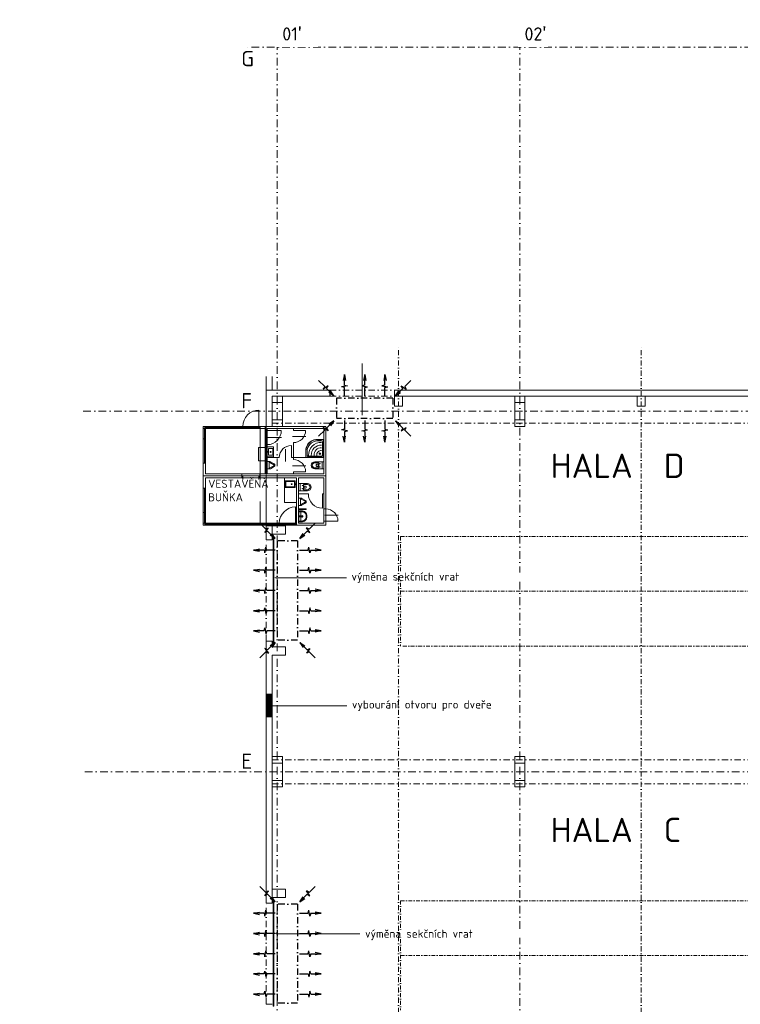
# Model space of a CAD drawing. Header units: millimetres. Extents: x -725694 to 4766210, y -2984614 to 2187451.
# Tile 119 of 256: x 293259 to 328900, y 51885 to 100555. Entities that reach past the tile are written whole.
import ezdxf
from ezdxf import colors
from ezdxf.entities.mleader import LeaderData, LeaderLine
from ezdxf.math import Vec2, Vec3

# ---------------------------------------------------------------- set-up
doc = ezdxf.new("R2010")
doc.units = ezdxf.units.MM
for name, pattern in [('CENTERX2', [101.6, 63.5, -12.7, 12.7, -12.7]), ('DASHDOT', [25.4, 12.7, -6.35, 0, -6.35]), ('ČERCHOVANÁ', [25.4, 12.7, -6.35, 0, -6.35])]:
    doc.linetypes.add(name, pattern=pattern)
for name, color, linetype, lineweight in [('___vedl obj', 7, 'Continuous', 30), ('A99_N_kce-nad-vid', 7, 'DASHDOT', 5), ('A99_N_osy', 7, 'CENTERX2', 9), ('A99_N_sraf @ 200', 7, 'Continuous', 0), ('A99_N_txt-popis-200', 7, 'Continuous', 5), ('A99_N_txt-popis-50 @ 200', 7, 'Continuous', 9), ('A99_N_vypln-dve', 7, 'Continuous', 5), ('A99_S_kce-demolice', 7, 'Continuous', 20), ('A99_S_kce-nad-vid', 7, 'DASHDOT', 5), ('A99_S_kce-rez-sil', 7, 'Continuous', 15), ('A99_S_kce-rez-ten', 7, 'Continuous', 9), ('A99_S_osy', 7, 'CENTERX2', 5), ('A99_S_otvory', 7, 'Continuous', 5), ('A99_S_sloupy', 7, 'Continuous', 5)]:
    doc.layers.add(name, color=color, linetype=linetype, lineweight=lineweight)
doc.layers.add('___vzt clony', color=7, linetype='Continuous')
doc.styles.add('A99_popis', font='isocpeur.ttf')
doc.styles.add('ad_popis 100', font='isocpeur.ttf', dxfattribs={"height": 200})

# ---------------------------------------------------------------- blocks, each defined once
blk = doc.blocks.new('A$C2B9F600D')
at = {"layer": '___vedl obj', "lineweight": 9}
for p, q in [((4967, 6127), (4967, 7027)), ((4117, 6227), (2217, 6227)), ((2217, 6227), (4117, 6227)), ((2217, 6227), (2217, 4407)), ((4117, 6177), (2267, 6177)), ((2267, 4407), (2267, 6127)), ((2317, 6127), (4117, 6127)), ((2317, 6127), (2317, 4407)), ((3896, 6227), (4796, 6227)), ((3896, 6177), (4796, 6177)), ((3896, 6127), (4796, 6127)), ((5017, 6227), (4117, 6227)), ((5017, 6127), (4117, 6127)), ((4167, 6127), (4167, 6227)), ((4796, 6227), (5017, 6227)), ((4796, 6177), (5017, 6177)), ((4796, 6127), (5017, 6127)), ((5275, 6077), (5275, 6027)), ((5375, 6027), (5275, 6027)), ((5275, 6027), (5275, 5327)), ((5375, 6077), (5375, 6027)), ((5375, 6027), (6075, 6027)), ((5375, 6027), (5375, 5327)), ((6675, 6077), (6675, 6027)), ((6675, 6027), (7275, 6027)), ((6088, 5677), (5325, 5677)), ((7285, 5727), (6625, 5727)), ((6675, 5427), (6675, 5377)), ((4939, 4533), (4939, 5189)), ((4939, 5189), (5275, 5189)), ((5375, 5327), (5275, 5327)), ((5275, 5327), (5275, 5277)), ((5275, 5189), (5275, 4533)), ((5375, 5327), (5375, 5277)), ((6284, 5108), (6284, 4501)), ((6575, 4687), (6575, 5287)), ((5275, 4533), (4939, 4533)), ((5375, 4486), (5499, 4486)), ((5375, 4130), (5375, 4486)), ((5475, 4308), (5475, 4418)), ((5499, 4440), (5478, 4440)), ((5699, 4331), (5506, 4438)), ((5532, 4477), (5725, 4371)), ((7733, 4481), (8175, 4481)), ((7733, 4431), (7905, 4431)), ((7935, 4401), (7935, 4206)), ((8000, 4381), (7970, 4381)), ((7985, 4396), (7985, 4366)), ((8100, 4481), (8100, 4126)), ((8175, 4481), (8175, 4126)), ((5499, 4130), (5375, 4130)), ((5475, 4308), (5475, 4197)), ((5499, 4176), (5478, 4176)), ((5699, 4284), (5506, 4178)), ((5725, 4245), (5532, 4138)), ((5705, 4308), (5705, 4322)), ((5705, 4308), (5705, 4294)), ((5756, 4322), (5756, 4308)), ((5756, 4308), (5756, 4294)), ((7285, 4277), (6625, 4277)), ((6675, 3987), (7275, 3987)), ((7905, 4176), (7733, 4176)), ((8175, 4126), (7733, 4126)), ((7875, 4354), (7823, 4354)), ((7875, 4254), (7823, 4254)), ((7895, 4334), (7895, 4274)), ((8000, 4226), (7970, 4226)), ((7985, 4241), (7985, 4211)), ((5017, 3887), (4117, 3887)), ((4117, 3787), (5017, 3787)), ((5017, 3687), (4117, 3687)), ((4117, 3687), (5017, 3687)), ((4167, 3787), (4167, 2887)), ((4967, 3787), (4967, 3687)), ((6225, 3687), (6225, 2464)), ((6753, 3539), (6261, 3539)), ((6261, 3539), (6261, 3212)), ((6723, 3509), (6291, 3509)), ((6291, 3509), (6291, 3242)), ((6723, 3242), (6723, 3509)), ((6753, 3212), (6753, 3539)), ((2217, 1347), (2217, 3167)), ((2267, 3167), (2267, 1447)), ((2317, 1447), (2317, 3167)), ((6261, 3212), (6753, 3212)), ((6291, 3242), (6723, 3242)), ((6925, 3404), (7368, 3404)), ((6925, 3049), (6925, 3404)), ((7368, 3049), (6925, 3049)), ((7000, 3049), (7000, 3404)), ((7100, 3304), (7130, 3304)), ((7100, 3149), (7130, 3149)), ((7115, 3289), (7115, 3319)), ((7115, 3134), (7115, 3164)), ((7165, 3129), (7165, 3324)), ((7195, 3354), (7368, 3354)), ((7368, 3099), (7195, 3099)), ((7205, 3196), (7205, 3256)), ((7225, 3276), (7277, 3276)), ((7225, 3176), (7277, 3176)), ((6225, 2464), (6825, 2464)), ((6925, 2681), (7049, 2681)), ((6925, 2325), (6925, 2681)), ((7025, 2503), (7025, 2613)), ((7025, 2503), (7025, 2392)), ((7049, 2635), (7028, 2635)), ((7249, 2526), (7056, 2633)), ((7249, 2479), (7056, 2373)), ((7082, 2672), (7275, 2566)), ((7275, 2440), (7082, 2333)), ((7255, 2503), (7255, 2517)), ((7255, 2503), (7255, 2489)), ((7306, 2517), (7306, 2503)), ((7306, 2503), (7306, 2489)), ((8111, 2187), (8111, 2887)), ((6775, 1347), (6775, 2247)), ((7049, 2325), (6925, 2325)), ((6925, 2123), (6925, 2149)), ((6925, 2149), (7300, 2149)), ((7300, 2123), (6925, 2123)), ((6985, 2056), (6925, 2056)), ((6925, 2056), (6925, 1506)), ((6945, 2008), (6949, 2036)), ((6945, 2008), (6945, 1553)), ((6985, 2036), (6949, 2036)), ((7049, 2371), (7028, 2371)), ((7035, 1781), (7035, 1981)), ((7300, 2149), (7300, 2123)), ((8175, 1547), (8175, 2147)), ((8275, 1547), (8275, 2147)), ((6925, 1506), (6985, 1506)), ((6945, 1553), (6949, 1526)), ((6985, 1526), (6949, 1526)), ((7026, 1781), (6954, 1781)), ((6990, 1745), (6990, 1816)), ((7035, 1781), (7035, 1581)), ((7156, 1781), (7056, 1781)), ((7106, 1731), (7106, 1831)), ((8885, 1837), (8225, 1837)), ((8275, 1547), (8875, 1547)), ((4117, 1347), (2217, 1347)), ((2217, 1347), (4117, 1347)), ((4117, 1397), (2267, 1397)), ((2317, 1447), (4117, 1447)), ((3896, 1447), (4796, 1447)), ((3896, 1397), (4796, 1397)), ((3896, 1347), (4796, 1347)), ((4796, 1447), (5925, 1447)), ((4796, 1397), (5925, 1397)), ((4796, 1347), (5925, 1347)), ((6825, 1447), (5925, 1447)), ((6825, 1447), (5925, 1447)), ((5925, 1397), (6825, 1397)), ((6825, 1347), (5925, 1347)), ((6825, 1347), (5925, 1347)), ((5975, 1347), (5975, 1447))]:
    blk.add_line(p, q, dxfattribs=at)
at = {"layer": '___vedl obj', "lineweight": 9, "ltscale": 2}
for p, q in [((2317, 6227), (2217, 6227)), ((2217, 6227), (2217, 6127)), ((2217, 6127), (2317, 6127)), ((2317, 6127), (2317, 6227)), ((3217, 6127), (3217, 6227)), ((4117, 6127), (4117, 6227)), ((8275, 6227), (5017, 6227)), ((8275, 6227), (5017, 6227)), ((5017, 6127), (5017, 6227)), ((5275, 6127), (5017, 6127)), ((5275, 6127), (5275, 6227)), ((5275, 6077), (5275, 6127)), ((5275, 6127), (5275, 6127)), ((5375, 6077), (5275, 6077)), ((8175, 6127), (5375, 6127)), ((5375, 6077), (5375, 6127)), ((6675, 6027), (6675, 6127)), ((8175, 6127), (8175, 3887)), ((8275, 3787), (8275, 6227)), ((2317, 5607), (2217, 5607)), ((6675, 4587), (6675, 5427)), ((5275, 3887), (5275, 5277)), ((5375, 5277), (5275, 5277)), ((5375, 3887), (5375, 5277)), ((2317, 4407), (2217, 4407)), ((2217, 4407), (2217, 3787)), ((2317, 4407), (2317, 3887)), ((5975, 4687), (5375, 4687)), ((6675, 4687), (6575, 4687)), ((6675, 4687), (8175, 4687)), ((6675, 3887), (6675, 3987)), ((4117, 3787), (2217, 3787)), ((2217, 3167), (2217, 3787)), ((2217, 3787), (4117, 3787)), ((2317, 3887), (4117, 3887)), ((4117, 3687), (2317, 3687)), ((2317, 3687), (2317, 3167)), ((4117, 3887), (4117, 3687)), ((5017, 3887), (5275, 3887)), ((5017, 3687), (5017, 3887)), ((5017, 3787), (8275, 3787)), ((8275, 3787), (5017, 3787)), ((6825, 3687), (5017, 3687)), ((5375, 3887), (8175, 3887)), ((6825, 3687), (6825, 3687)), ((6825, 3687), (6825, 1347)), ((8175, 3687), (6925, 3687)), ((6925, 1447), (6925, 3687)), ((8175, 2147), (8175, 3687)), ((8275, 2147), (8275, 3787)), ((2317, 3167), (2217, 3167)), ((7411, 2887), (6925, 2887)), ((8111, 2887), (8175, 2887)), ((2317, 1967), (2217, 1967)), ((8275, 2147), (8175, 2147)), ((8275, 1547), (8175, 1547)), ((8175, 1547), (8175, 1447)), ((8275, 1347), (8275, 1547)), ((2217, 1347), (2217, 1447)), ((2217, 1447), (2317, 1447)), ((2317, 1347), (2217, 1347)), ((2317, 1447), (2317, 1347)), ((3217, 1447), (3217, 1347)), ((4117, 1447), (4117, 1347)), ((8275, 1347), (6825, 1347)), ((6825, 1347), (6825, 1347)), ((6925, 1447), (8175, 1447))]:
    blk.add_line(p, q, dxfattribs=at)
at = {"layer": '___vedl obj', "lineweight": 9, "ltscale": 100}
for p, q in [((5025, 1347), (5025, 6227)), ((5325, 1347), (5325, 6227))]:
    blk.add_line(p, q, dxfattribs=at)
at = {"layer": '___vedl obj', "lineweight": 9, "ltscale": 10}
for p, q in [((5375, 5210), (5690, 5210)), ((5375, 4730), (5375, 5210)), ((5445, 5134), (5659, 5134)), ((5445, 4806), (5445, 5134)), ((5659, 5134), (5659, 4806)), ((5690, 4730), (5690, 5210)), ((5375, 4730), (5690, 4730)), ((5445, 4806), (5659, 4806))]:
    blk.add_line(p, q, dxfattribs=at)
at = {"layer": '___vedl obj', "lineweight": 9}
for points in [[(8175, 4687), (7302, 4687, -0.40794), (7279, 4709), (7279, 5017, -0.390394), (7784, 5579), (8153, 5583, -0.409143), (8175, 5560)], [(8169, 4709, -0.406743), (8153, 4693), (7302, 4693, -0.406734), (7286, 4709), (7286, 5017, -0.39027), (7784, 5572), (8153, 5576, -0.40753), (8169, 5560)], [(8162, 4709, -0.404377), (8153, 4700), (7302, 4700, -0.404372), (7293, 4709), (7293, 5017, -0.390143), (7784, 5565), (8153, 5569, -0.404372), (8162, 5560)], [(8050, 5516, -0.407116), (8108, 5457), (8108, 4812, -0.41872), (8050, 4754), (7404, 4754, -0.418721), (7346, 4812), (7346, 4976, -0.409609), (7870, 5516)]]:
    blk.add_lwpolyline(points, format="xyb", close=True, dxfattribs=at)
at = {"layer": '___vedl obj', "lineweight": 9, "ltscale": 10}
for centre, radius in [((5410, 4970), 14), ((5543, 4970), 24.5), ((5543, 4970), 14)]:
    blk.add_circle(centre, radius, dxfattribs=at)
at = {"layer": '___vedl obj', "lineweight": 9}
for centre, radius in [((7982, 4880), 41.1), ((7982, 4880), 30.3), ((7985, 4381), 7.5), ((7985, 4226), 7.5), ((6588, 3376), 20.1), ((6783, 3376), 20.1), ((7115, 3304), 7.5), ((7115, 3149), 7.5), ((6990, 1781), 20), ((7106, 1781), 37.5), ((7106, 1781), 25)]:
    blk.add_circle(centre, radius, dxfattribs=at)
for centre, radius, start, end in [((4967, 6227), 800, 90, 180), ((5375, 6027), 700, 270, 0), ((6675, 6027), 600, 270, 0), ((8043, 4819), 620, 87.636, 182.3455), ((6575, 4687), 600, 90, 180), ((8043, 4819), 485, 86.9786, 183.0029), ((8043, 4819), 350, 85.8145, 184.167), ((8043, 4819), 216, 83.1874, 186.7941), ((6675, 3987), 600, 0, 90), ((7733, 4304), 178, 90, 270), ((7733, 4304), 128, 90, 270), ((7905, 4401), 30, 0, 90), ((7857, 4302), 61.7, 123.2659, 178.4872), ((7857, 4305), 61.7, 181.5128, 236.7341), ((7875, 4334), 20, 0, 90), ((7875, 4274), 20, 270, 0), ((7905, 4206), 30, 270, 0), ((4167, 3687), 800, 270, 0), ((7195, 3324), 30, 90, 180), ((7195, 3129), 30, 180, 270), ((7225, 3256), 20, 90, 180), ((7225, 3196), 20, 180, 270), ((7244, 3225), 61.7, 1.5128, 56.7341), ((7244, 3228), 61.7, 303.2659, 358.4872), ((7368, 3226), 178, 270, 90), ((7368, 3226), 128, 270, 90), ((8111, 2887), 700, 180, 270), ((6775, 1447), 800, 90, 180), ((7030, 688), 1323, 88.4771, 93.6753), ((6978, 533), 1523, 84.4928, 89.7382), ((6978, 533), 1503, 84.4821, 89.7365), ((7065, 1981), 30, 90, 180), ((7077, 1814), 197, 77.8887, 93.5287), ((7097, 1791), 216, 53.7612, 84.2094), ((7096, 1797), 234, 42.1732, 83.4704), ((7103, 1819), 230, 36.9872, 84.6397), ((7098, 1795), 213, 12.9464, 53.5152), ((7113, 1813), 210, 8.1842, 42.1053), ((7105, 1819), 229, 5.9722, 37.4241), ((8275, 1547), 600, 0, 90), ((7030, 2871), 1321, 266.3208, 271.5269), ((6978, 3029), 1503, 270.2635, 275.5179), ((6978, 3029), 1523, 270.2618, 275.5072), ((7065, 1581), 30, 180, 270), ((7077, 1748), 197, 266.4713, 282.1113), ((7097, 1770), 216, 275.7906, 306.2388), ((7096, 1765), 234, 276.5296, 317.8268), ((7103, 1742), 230, 275.3603, 323.0128), ((7098, 1766), 213, 306.4848, 347.0536), ((7113, 1749), 210, 317.8947, 351.8158), ((7105, 1743), 229, 322.5759, 354.0278), ((6910, 1781), 401, 351.122, 8.878), ((6925, 1781), 401, 351.122, 8.878), ((6937, 1781), 401, 351.122, 8.878)]:
    blk.add_arc(centre, radius, start, end, dxfattribs=at)
at = {"layer": '___vedl obj', "lineweight": 9, "extrusion": (0, 0, -1)}
for centre, major_axis, start_param, end_param in [((5580, 4418), (105, 0), 3.141593, 3.548633), ((5498, 4450), (-16.4, 0), 0.407041, 2.145974), ((5499, 4428), (-63.8, 0), 1.570796, 2.120971), ((5499, 4428), (12.8, 0), -1.570796, -1.020621), ((5580, 4197), (105, 0), 2.734552, 3.141593), ((5498, 4166), (-16.4, 0), 4.137211, 5.876145), ((5499, 4187), (-12.8, 0), 4.162214, 4.712389), ((5499, 4187), (63.8, 0), 1.020621, 1.570796), ((5692, 4322), (12.8, 0), -1.020621, 0), ((5692, 4294), (-12.8, 0), 3.141593, 4.162214), ((5692, 4322), (63.8, 0), -1.020621, 0), ((5692, 4294), (-63.8, 0), 3.141593, 4.162214), ((7130, 2613), (105, 0), 3.141593, 3.548633), ((7048, 2645), (16.4, 0), 3.548633, 5.287567), ((7049, 2623), (63.8, 0), -1.570796, -1.020621), ((7049, 2623), (-12.8, 0), 1.570796, 2.120971), ((7242, 2517), (12.8, 0), -1.020621, 0), ((7242, 2489), (-12.8, 0), 3.141593, 4.162214), ((7242, 2517), (-63.8, 0), 2.120971, 3.141593), ((7242, 2489), (-63.8, 0), 3.141593, 4.162214), ((7130, 2392), (-105, 0), -0.407041, 0), ((7048, 2361), (-16.4, 0), 4.137211, 5.876145), ((7049, 2382), (12.8, 0), 1.020621, 1.570796), ((7049, 2382), (-63.8, 0), 4.162214, 4.712389)]:
    blk.add_ellipse(centre, major_axis=major_axis, ratio=0.900435, start_param=start_param, end_param=end_param, dxfattribs=at)

msp = doc.modelspace()

# ---------------------------------------------------------------- linework, layer by layer
at = {"layer": '___vzt clony', "ltscale": 0.5}
for p, q in [((309321.7, 83016.8), (309263.2, 82724.3)), ((309321.7, 82496.8), (309321.7, 83016.8)), ((309321.7, 83016.8), (309380.2, 82724.3)), ((310321.7, 83016.8), (310263.2, 82724.3)), ((310321.7, 82496.8), (310321.7, 83016.8)), ((310321.7, 83016.8), (310380.2, 82724.3)), ((311321.7, 83016.8), (311263.2, 82724.3)), ((311321.7, 82496.8), (311321.7, 83016.8)), ((311321.7, 83016.8), (311380.2, 82724.3)), ((309468, 82457.6), (309175.5, 82406)), ((309321.7, 82366.8), (309175.5, 82406)), ((309321.7, 82496.8), (309468, 82457.6)), ((309321.7, 81944.3), (309321.7, 82366.8)), ((310321.7, 82496.8), (310175.5, 82457.6)), ((310175.5, 82457.6), (310468, 82406)), ((310321.7, 82366.8), (310468, 82406)), ((310321.7, 81944.3), (310321.7, 82366.8)), ((311321.7, 82496.8), (311175.5, 82457.6)), ((311175.5, 82457.6), (311468, 82406)), ((311321.7, 82366.8), (311468, 82406)), ((311321.7, 81944.3), (311321.7, 82366.8)), ((309321.7, 80321.8), (309175.5, 80282.6)), ((309321.7, 80744.3), (309321.7, 80321.8)), ((310321.7, 80744.3), (310321.7, 80321.8)), ((310321.7, 80321.8), (310468, 80282.6)), ((311321.7, 80744.3), (311321.7, 80321.8)), ((311321.7, 80321.8), (311468, 80282.6)), ((309468, 80231), (309175.5, 80282.6)), ((309321.7, 79671.8), (309263.2, 79964.3)), ((309321.7, 80191.8), (309468, 80231)), ((309321.7, 80191.8), (309321.7, 79671.8)), ((309321.7, 79671.8), (309380.2, 79964.3)), ((310175.5, 80231), (310468, 80282.6)), ((310321.7, 80191.8), (310175.5, 80231)), ((310321.7, 79671.8), (310263.2, 79964.3)), ((310321.7, 80191.8), (310321.7, 79671.8)), ((310321.7, 79671.8), (310380.2, 79964.3)), ((311175.5, 80231), (311468, 80282.6)), ((311321.7, 80191.8), (311175.5, 80231)), ((311321.7, 79671.8), (311263.2, 79964.3)), ((311321.7, 80191.8), (311321.7, 79671.8)), ((311321.7, 79671.8), (311380.2, 79964.3)), ((305386.7, 74193.7), (305438.3, 74486.2)), ((305477.5, 74340), (305438.3, 74486.2)), ((307522.5, 74340), (307561.7, 74486.2)), ((307613.3, 74193.7), (307561.7, 74486.2)), ((304827.5, 74340), (305120, 74398.5)), ((305347.5, 74340), (304827.5, 74340)), ((304827.5, 74340), (305120, 74281.5)), ((305347.5, 74340), (305386.7, 74193.7)), ((305900, 74340), (305477.5, 74340)), ((307100, 74340), (307522.5, 74340)), ((307652.5, 74340), (307613.3, 74193.7)), ((307652.5, 74340), (308172.5, 74340)), ((308172.5, 74340), (307880, 74398.5)), ((308172.5, 74340), (307880, 74281.5)), ((304827.5, 73340), (305120, 73398.5)), ((305347.5, 73340), (304827.5, 73340)), ((304827.5, 73340), (305120, 73281.5)), ((305347.5, 73340), (305386.7, 73193.7)), ((305386.7, 73193.7), (305438.3, 73486.2)), ((305477.5, 73340), (305438.3, 73486.2)), ((305900, 73340), (305477.5, 73340)), ((307100, 73340), (307522.5, 73340)), ((307522.5, 73340), (307561.7, 73486.2)), ((307613.3, 73193.7), (307561.7, 73486.2)), ((307652.5, 73340), (307613.3, 73193.7)), ((307652.5, 73340), (308172.5, 73340)), ((308172.5, 73340), (307880, 73398.5)), ((308172.5, 73340), (307880, 73281.5)), ((304827.5, 72340), (305120, 72398.5)), ((305347.5, 72340), (304827.5, 72340)), ((304827.5, 72340), (305120, 72281.5)), ((305347.5, 72340), (305386.7, 72193.7)), ((305386.7, 72193.7), (305438.3, 72486.2)), ((305477.5, 72340), (305438.3, 72486.2)), ((305900, 72340), (305477.5, 72340)), ((307100, 72340), (307522.5, 72340)), ((307522.5, 72340), (307561.7, 72486.2)), ((307613.3, 72193.7), (307561.7, 72486.2)), ((307652.5, 72340), (307613.3, 72193.7)), ((307652.5, 72340), (308172.5, 72340)), ((308172.5, 72340), (307880, 72398.5)), ((308172.5, 72340), (307880, 72281.5)), ((304827.5, 71340), (305120, 71398.5)), ((305347.5, 71340), (304827.5, 71340)), ((304827.5, 71340), (305120, 71281.5)), ((305347.5, 71340), (305386.7, 71486.3)), ((305386.7, 71486.3), (305438.3, 71193.8)), ((305477.5, 71340), (305438.3, 71193.8)), ((305900, 71340), (305477.5, 71340)), ((307100, 71340), (307522.5, 71340)), ((307522.5, 71340), (307561.7, 71193.8)), ((307613.3, 71486.3), (307561.7, 71193.8)), ((307652.5, 71340), (307613.3, 71486.3)), ((307652.5, 71340), (308172.5, 71340)), ((308172.5, 71340), (307880, 71398.5)), ((308172.5, 71340), (307880, 71281.5)), ((304827.5, 70340), (305120, 70398.5)), ((305347.5, 70340), (304827.5, 70340)), ((304827.5, 70340), (305120, 70281.5)), ((305347.5, 70340), (305386.7, 70486.3)), ((305386.7, 70486.3), (305438.3, 70193.8)), ((305477.5, 70340), (305438.3, 70193.8)), ((305900, 70340), (305477.5, 70340)), ((307100, 70340), (307522.5, 70340)), ((307522.5, 70340), (307561.7, 70193.8)), ((307613.3, 70486.3), (307561.7, 70193.8)), ((307652.5, 70340), (307613.3, 70486.3)), ((307652.5, 70340), (308172.5, 70340)), ((308172.5, 70340), (307880, 70398.5)), ((308172.5, 70340), (307880, 70281.5)), ((305386.7, 56238.7), (305438.3, 56531.2)), ((305477.5, 56385), (305438.3, 56531.2)), ((307522.5, 56385), (307561.7, 56531.2)), ((307613.3, 56238.7), (307561.7, 56531.2)), ((304827.5, 56385), (305120, 56443.5)), ((305347.5, 56385), (304827.5, 56385)), ((304827.5, 56385), (305120, 56326.5)), ((305347.5, 56385), (305386.7, 56238.7)), ((305900, 56385), (305477.5, 56385)), ((307100, 56385), (307522.5, 56385)), ((307652.5, 56385), (307613.3, 56238.7)), ((307652.5, 56385), (308172.5, 56385)), ((308172.5, 56385), (307880, 56443.5)), ((308172.5, 56385), (307880, 56326.5)), ((305386.7, 55238.7), (305438.3, 55531.2)), ((305477.5, 55385), (305438.3, 55531.2)), ((307522.5, 55385), (307561.7, 55531.2)), ((307613.3, 55238.7), (307561.7, 55531.2)), ((304827.5, 55385), (305120, 55443.5)), ((305347.5, 55385), (304827.5, 55385)), ((304827.5, 55385), (305120, 55326.5)), ((305347.5, 55385), (305386.7, 55238.7)), ((305900, 55385), (305477.5, 55385)), ((307100, 55385), (307522.5, 55385)), ((307652.5, 55385), (307613.3, 55238.7)), ((307652.5, 55385), (308172.5, 55385)), ((308172.5, 55385), (307880, 55443.5)), ((308172.5, 55385), (307880, 55326.5)), ((305386.7, 54238.7), (305438.3, 54531.2)), ((305477.5, 54385), (305438.3, 54531.2)), ((307522.5, 54385), (307561.7, 54531.2)), ((307613.3, 54238.7), (307561.7, 54531.2)), ((304827.5, 54385), (305120, 54443.5)), ((305347.5, 54385), (304827.5, 54385)), ((304827.5, 54385), (305120, 54326.5)), ((305347.5, 54385), (305386.7, 54238.7)), ((305900, 54385), (305477.5, 54385)), ((307100, 54385), (307522.5, 54385)), ((307652.5, 54385), (307613.3, 54238.7)), ((307652.5, 54385), (308172.5, 54385)), ((308172.5, 54385), (307880, 54443.5)), ((308172.5, 54385), (307880, 54326.5)), ((304827.5, 53385), (305120, 53443.5)), ((305347.5, 53385), (304827.5, 53385)), ((304827.5, 53385), (305120, 53326.5)), ((305347.5, 53385), (305386.7, 53531.3)), ((305386.7, 53531.3), (305438.3, 53238.8)), ((305477.5, 53385), (305438.3, 53238.8)), ((305900, 53385), (305477.5, 53385)), ((307100, 53385), (307522.5, 53385)), ((307522.5, 53385), (307561.7, 53238.8)), ((307613.3, 53531.3), (307561.7, 53238.8)), ((307652.5, 53385), (307613.3, 53531.3)), ((307652.5, 53385), (308172.5, 53385)), ((308172.5, 53385), (307880, 53443.5)), ((308172.5, 53385), (307880, 53326.5)), ((304827.5, 52385), (305120, 52443.5)), ((305347.5, 52385), (304827.5, 52385)), ((304827.5, 52385), (305120, 52326.5)), ((305347.5, 52385), (305386.7, 52531.3)), ((305386.7, 52531.3), (305438.3, 52238.8)), ((305477.5, 52385), (305438.3, 52238.8)), ((305900, 52385), (305477.5, 52385)), ((307100, 52385), (307522.5, 52385)), ((307522.5, 52385), (307561.7, 52238.8)), ((307613.3, 52531.3), (307561.7, 52238.8)), ((307652.5, 52385), (307613.3, 52531.3)), ((307652.5, 52385), (308172.5, 52385)), ((308172.5, 52385), (307880, 52443.5)), ((308172.5, 52385), (307880, 52326.5))]:
    msp.add_line(p, q, dxfattribs=at)
at = {"layer": '___vzt clony'}
for p, q in [((308044.9, 82714.4), (308343.7, 82415.6)), ((308511.3, 82454.9), (308268, 82284.5)), ((308343.7, 82415.6), (308268, 82284.5)), ((308435.6, 82323.7), (308511.3, 82454.9)), ((308435.6, 82323.7), (308803.3, 81956)), ((312207.8, 82323.7), (311840.1, 81956)), ((312132.1, 82454.9), (312375.4, 82284.5)), ((312207.8, 82323.7), (312132.1, 82454.9)), ((312598.5, 82714.4), (312299.7, 82415.6)), ((312299.7, 82415.6), (312375.4, 82284.5)), ((308803.3, 81956), (308555.1, 82121.5)), ((308803.3, 81956), (308637.8, 82204.2)), ((311840.1, 81956), (312005.6, 82204.2)), ((311840.1, 81956), (312088.3, 82121.5)), ((308511.3, 80233.7), (308268, 80404.1)), ((308343.7, 80272.9), (308268, 80404.1)), ((308435.6, 80364.8), (308803.3, 80732.5)), ((308435.6, 80364.8), (308511.3, 80233.7)), ((308803.3, 80732.5), (308555.1, 80567.1)), ((308803.3, 80732.5), (308637.8, 80484.4)), ((312207.8, 80364.8), (311840.1, 80732.5)), ((311840.1, 80732.5), (312005.6, 80484.4)), ((311840.1, 80732.5), (312088.3, 80567.1)), ((312132.1, 80233.7), (312375.4, 80404.1)), ((312207.8, 80364.8), (312132.1, 80233.7)), ((312299.7, 80272.9), (312375.4, 80404.1)), ((308044.9, 79974.2), (308343.7, 80272.9)), ((312598.5, 79974.2), (312299.7, 80272.9)), ((305129.9, 75666.8), (305428.7, 75368)), ((305389.4, 75200.4), (305559.8, 75443.7)), ((305428.7, 75368), (305559.8, 75443.7)), ((307610.6, 75200.4), (307440.2, 75443.7)), ((307571.3, 75368), (307440.2, 75443.7)), ((307870.1, 75666.8), (307571.3, 75368)), ((305520.6, 75276.1), (305389.4, 75200.4)), ((305520.6, 75276.1), (305888.3, 74908.4)), ((305888.3, 74908.4), (305640.1, 75073.9)), ((305888.3, 74908.4), (305722.8, 75156.6)), ((307479.4, 75276.1), (307111.7, 74908.4)), ((307111.7, 74908.4), (307277.2, 75156.6)), ((307111.7, 74908.4), (307359.9, 75073.9)), ((307479.4, 75276.1), (307610.6, 75200.4)), ((305520.6, 69403.9), (305888.3, 69771.6)), ((305888.3, 69771.6), (305640.1, 69606.1)), ((305888.3, 69771.6), (305722.8, 69523.4)), ((307479.4, 69403.9), (307111.7, 69771.6)), ((307111.7, 69771.6), (307359.9, 69606.1)), ((307111.7, 69771.6), (307277.2, 69523.4)), ((305129.9, 69013.2), (305428.7, 69312)), ((305389.4, 69479.6), (305559.8, 69236.3)), ((305520.6, 69403.9), (305389.4, 69479.6)), ((305428.7, 69312), (305559.8, 69236.3)), ((307610.6, 69479.6), (307440.2, 69236.3)), ((307571.3, 69312), (307440.2, 69236.3)), ((307479.4, 69403.9), (307610.6, 69479.6)), ((307870.1, 69013.2), (307571.3, 69312)), ((305129.9, 57711.8), (305428.7, 57413)), ((305389.4, 57245.4), (305559.8, 57488.7)), ((305428.7, 57413), (305559.8, 57488.7)), ((307610.6, 57245.4), (307440.2, 57488.7)), ((307571.3, 57413), (307440.2, 57488.7)), ((307870.1, 57711.8), (307571.3, 57413)), ((305520.6, 57321.1), (305389.4, 57245.4)), ((305520.6, 57321.1), (305888.3, 56953.4)), ((305888.3, 56953.4), (305640.1, 57118.9)), ((305888.3, 56953.4), (305722.8, 57201.6)), ((307479.4, 57321.1), (307111.7, 56953.4)), ((307111.7, 56953.4), (307277.2, 57201.6)), ((307111.7, 56953.4), (307359.9, 57118.9)), ((307479.4, 57321.1), (307610.6, 57245.4))]:
    msp.add_line(p, q, dxfattribs=at)
at = {"layer": '___vzt clony', "linetype": 'ByBlock', "ltscale": 2}
msp.add_line((308600, 82150), (308600, 81950), dxfattribs=at)
at = {"layer": '___vzt clony', "linetype": 'ČERCHOVANÁ', "ltscale": 25}
for p, q in [((311721.7, 81844.3), (308921.7, 81844.3)), ((308921.7, 81844.3), (308921.7, 80844.3)), ((311721.7, 81844.3), (311721.7, 80844.3)), ((311721.7, 80844.3), (308921.7, 80844.3)), ((307000, 74790), (306000, 74790)), ((306000, 74790), (306000, 69890)), ((307000, 74790), (307000, 69890)), ((307000, 69890), (306000, 69890)), ((307000, 56835), (306000, 56835)), ((306000, 56835), (306000, 51935)), ((307000, 56835), (307000, 51935)), ((307000, 51935), (306000, 51935))]:
    msp.add_line(p, q, dxfattribs=at)
at = {"layer": 'A99_N_kce-nad-vid', "color": 30, "linetype": 'ČERCHOVANÁ', "ltscale": 15}
for p, q in [((312100, 75005.3), (432450, 75005.3)), ((312100, 75005.3), (312100, 69595)), ((312100, 72300.2), (432450, 72300.2)), ((312100, 57005.3), (444450, 57005.3)), ((312100, 57005.3), (312100, 51595)), ((312100, 54300.2), (444450, 54300.2))]:
    msp.add_line(p, q, dxfattribs=at)
msp.add_lwpolyline([(432450, 69594.7), (312100, 69594.7)], dxfattribs=at)
at = {"layer": 'A99_N_vypln-dve', "linetype": 'Continuous'}
msp.add_lwpolyline([(310200, 83560), (310200, 81004.3)], dxfattribs=at)
at = {"layer": 'A99_S_kce-demolice'}
msp.add_lwpolyline([(305450, 67220), (305750, 67220), (305750, 66100), (305450, 66100)], close=True, dxfattribs=at)
at = {"layer": 'A99_S_kce-nad-vid', "linetype": 'ČERCHOVANÁ', "ltscale": 25}
for p, q in [((305750, 80610), (438800, 80610)), ((305450, 69840), (305450, 74840)), ((305750, 63970), (438800, 63970)), ((305750, 62790), (450800, 62790)), ((305450, 51885), (305450, 56885))]:
    msp.add_line(p, q, dxfattribs=at)
for points in [[(308600, 82250), (311800, 82250)], [(308600, 81950), (311800, 81950)]]:
    msp.add_lwpolyline(points, dxfattribs=at)
at = {"layer": 'A99_S_kce-rez-sil'}
for p, q in [((305450, 80450), (305450, 82920)), ((305450, 82250), (308600, 82250)), ((306250, 81950), (308600, 81950)), ((311800, 82250), (461650, 82250)), ((312200, 81950), (438300, 81950)), ((305450, 74840), (305450, 75530)), ((306410, 75530), (305450, 75530)), ((305750, 74840), (305450, 74840)), ((305750, 69840), (305450, 69840)), ((305750, 69150), (305750, 64130)), ((305450, 56880), (305450, 64130)), ((305750, 57570), (305750, 62630)), ((305750, 56885), (305450, 56885)), ((305750, 51885), (305450, 51885))]:
    msp.add_line(p, q, dxfattribs=at)
for points in [[(305750, 82250), (305750, 82920)], [(308600, 81950), (308600, 82250)], [(311800, 81450), (311800, 82250)], [(311800, 81450), (312200, 81450), (312200, 81950)], [(306410, 75530), (306410, 75130), (305750, 75130), (305750, 74840)], [(305450, 64130), (305450, 69840)], [(305750, 69550), (305750, 69840)], [(305750, 69550), (306410, 69550), (306410, 69150), (305750, 69150)], [(305750, 57570), (306410, 57570), (306410, 57170), (305750, 57170)], [(305750, 57170), (305750, 56885)]]:
    msp.add_lwpolyline(points, dxfattribs=at)
at = {"layer": 'A99_S_kce-rez-ten'}
msp.add_line((305750, 80450), (305450, 80450), dxfattribs=at)
at = {"layer": 'A99_S_osy', "linetype": 'DASHDOT', "lineweight": 5, "ltscale": 30}
for p, q in [((306000, 100200), (306000, 26650)), ((318000, 100200), (318000, 26650)), ((296400, 81200), (438800, 81200)), ((450800, 63380), (296400, 63380))]:
    msp.add_line(p, q, dxfattribs=at)
msp.add_lwpolyline([(452950, 99200), (304375, 99200)], dxfattribs=at)
at = {"layer": 'A99_S_otvory', "color": 30}
for points in [[(305830, 69740), (305790, 69740), (305790, 74940), (305830, 74940)], [(305830, 51785), (305790, 51785), (305790, 56985), (305830, 56985)]]:
    msp.add_lwpolyline(points, close=True, dxfattribs=at)
at = {"layer": 'A99_S_sloupy', "linetype": 'Continuous', "ltscale": 2}
for points in [[(306250, 80450), (305750, 80450), (305750, 81950), (306250, 81950)], [(306250, 80450), (305750, 80450), (305750, 81950), (306250, 81950)], [(318250, 80450), (317750, 80450), (317750, 81950), (318250, 81950)], [(318250, 80450), (317750, 80450), (317750, 81950), (318250, 81950)], [(306250, 62630), (305750, 62630), (305750, 64130), (306250, 64130)], [(306250, 62630), (305750, 62630), (305750, 64130), (306250, 64130)], [(318250, 62630), (317750, 62630), (317750, 64130), (318250, 64130)], [(318250, 62630), (317750, 62630), (317750, 64130), (318250, 64130)]]:
    msp.add_lwpolyline(points, close=True, dxfattribs=at)
at = {"layer": 'A99_S_sloupy', "linetype": 'Continuous', "lineweight": 20, "ltscale": 2}
for points in [[(305750, 81950), (306250, 81950), (306250, 81630), (305750, 81630)], [(317750, 81950), (318250, 81950), (318250, 81630), (317750, 81630)], [(305750, 80770), (306250, 80770), (306250, 80450), (305750, 80450)], [(317750, 80770), (318250, 80770), (318250, 80450), (317750, 80450)], [(305750, 64130), (306250, 64130), (306250, 63810), (305750, 63810)], [(317750, 64130), (318250, 64130), (318250, 63810), (317750, 63810)], [(305750, 62950), (306250, 62950), (306250, 62630), (305750, 62630)], [(317750, 62950), (318250, 62950), (318250, 62630), (317750, 62630)]]:
    msp.add_lwpolyline(points, close=True, dxfattribs=at)
at = {"layer": 'A99_S_sloupy', "ltscale": 2}
for points in [[(312200, 81450), (311800, 81450), (311800, 81950), (312200, 81950)], [(324200, 81450), (323800, 81450), (323800, 81950), (324200, 81950)], [(306410, 75130), (305750, 75130), (305750, 75530), (306410, 75530)]]:
    msp.add_lwpolyline(points, close=True, dxfattribs=at)
msp.add_lwpolyline([(305750, 57570), (305750, 57170)], dxfattribs=at)

# ---------------------------------------------------------------- texts
at = {"layer": 'A99_N_txt-popis-200', "lineweight": 9, "ltscale": 5, "style": 'ad_popis 100'}
for s, p in [('HALA  D', (319520, 77905)), ('HALA  C', (319520, 59905))]:
    msp.add_text(s, height=1200, dxfattribs=at).set_placement(p)

# ---------------------------------------------------------------- leaders
at = {"layer": 'A99_N_txt-popis-50 @ 200', "lineweight": 9}
ml = msp.add_multileader_mtext('Standard', dxfattribs=at)
ml.set_content('\\A1;{\\C256;výměna stávajících sekční vrat za nová}', color=1, style='A99_popis')
ml.set_leader_properties(color=256, linetype='ByLayer', lineweight=-1)
ml.build(insert=Vec2(0, 0))
ml.multileader.update_dxf_attribs({"dogleg_length": 200, "arrow_head_size": 300, "scale": 200})
ctx = ml.context
ctx.base_point, ctx.scale, ctx.char_height, ctx.arrow_head_size, ctx.landing_gap_size, ctx.plane_origin = Vec3(9095, 72885), 200, 400, 300, 1000, Vec3(8542.5, 64790)
notes = []
notes.append((ctx, [(0, (1, 1, 0), (8295, 72885), (1, 0), 800, [(0, [(5830, 72885)], 0, [])])]))
ctx.mtext.insert, ctx.mtext.width, ctx.mtext.flow_direction = Vec3(10095, 73145), 9865.703, 5
ml = msp.add_multileader_mtext('Standard', dxfattribs=at)
ml.set_content('\\A1;{\\C256;osazení nových dveří\\P(požární únik)}', color=1, style='A99_popis')
ml.set_leader_properties(color=256, linetype='ByLayer', lineweight=-1)
ml.build(insert=Vec2(0, 0))
ml.multileader.update_dxf_attribs({"dogleg_length": 6.4, "arrow_head_size": 200, "scale": 200})
ctx = ml.context
ctx.base_point, ctx.scale, ctx.char_height, ctx.arrow_head_size, ctx.landing_gap_size, ctx.plane_origin = Vec3(9575, 69050), 200, 400, 200, 400, Vec3(8542.5, 60475.8)
notes.append((ctx, [(0, (1, 1, 0), (8295, 69050), (1, 0), 1280, [(0, [(5750, 67035)], 0, [])])]))
ctx.mtext.insert, ctx.mtext.width, ctx.mtext.flow_direction = Vec3(9975, 69310), 5317.307, 5
ml = msp.add_multileader_mtext('Standard', dxfattribs=at)
ml.set_content('\\A1;{\\fISOCPEUR|b1|i0|c238|p34;\\C256;vertikal. panely PUR, tl.80mm, U=0,28W/M\\H0.7x;\\S2^ ;\\H1.42857x;K, EI 15-ef DP3\\Pexterier RAL 9006, interier RAL 9010}', color=1, style='A99_popis')
ml.set_leader_properties(color=256, linetype='ByLayer', lineweight=-1)
ml.build(insert=Vec2(0, 0))
ml.multileader.update_dxf_attribs({"dogleg_length": 6.4, "arrow_head_size": 200, "scale": 200})
ctx = ml.context
ctx.base_point, ctx.scale, ctx.char_height, ctx.arrow_head_size, ctx.landing_gap_size, ctx.plane_origin = Vec3(9645, 58660), 200, 400, 200, 400, Vec3(21489.4, 49862.3)
notes.append((ctx, [(0, (1, 1, 0), (9183.5, 58660), (1, 0), 461.5, [(0, [(5605, 58660)], 0, [])])]))
ctx.mtext.insert, ctx.mtext.width, ctx.mtext.flow_direction = Vec3(10045, 58898.8), 10741.384, 5
for ctx, leaders in notes:
    for number, flags, end, landing, length, lines in leaders:
        leader = LeaderData()
        leader.index, (leader.has_last_leader_line, leader.has_dogleg_vector, leader.attachment_direction) = number, flags
        leader.last_leader_point, leader.dogleg_vector, leader.dogleg_length = Vec3(end), Vec3(landing), length
        for number, points, colour, breaks in lines:
            line = LeaderLine()
            line.index, line.vertices, line.color, line.breaks = number, Vec3.list(points), colors.encode_raw_color(colour), breaks
            leader.lines.append(line)
        ctx.leaders.append(leader)

# ---------------------------------------------------------------- next in the draw order: texts
at = {"layer": 'A99_N_txt-popis-200', "color": 1, "lineweight": 0, "char_height": 650, "attachment_point": 1, "style": 'ad_popis 100', "bg_fill": 2}
for s, width, insert in [("01{\\fArial|b0|i0|c238|p34;\\H1.08333x;'}", 1436.482, (306245, 100230)), ("02{\\fArial|b0|i0|c238|p34;\\H1.08333x;'}", 832.5, (318225, 100230))]:
    msp.add_mtext_dynamic_manual_height_columns(s, width=width, gutter_width=1000, heights=[0], dxfattribs=dict(at, insert=insert))
at = {"layer": 'A99_N_txt-popis-200', "color": 1, "lineweight": 0, "char_height": 750, "attachment_point": 1, "style": 'ad_popis 100', "bg_fill": 3, "box_fill_scale": 1, "bg_fill_color": 256, "bg_fill_transparency": 0}
for s, insert in [('G', (304216.5, 99005)), ('F', (304216.5, 82095)), ('E', (304216.5, 64275))]:
    msp.add_mtext_dynamic_manual_height_columns(s, width=832.5, gutter_width=1000, heights=[0], dxfattribs=dict(at, insert=insert))

# ---------------------------------------------------------------- next in the draw order: leaders
at = {"layer": 'A99_N_txt-popis-50 @ 200', "lineweight": 9}
ml = msp.add_multileader_mtext('Standard', dxfattribs=at)
ml.set_content('\\A1;{\\C256;výměna sekčních vrat}', color=1, style='A99_popis')
ml.set_leader_properties(color=256, linetype='ByLayer', lineweight=-1)
ml.build(insert=Vec2(0, 0))
ml.multileader.update_dxf_attribs({"dogleg_length": 1, "arrow_head_size": 200, "scale": 200})
ctx = ml.context
ctx.base_point, ctx.scale, ctx.char_height, ctx.arrow_head_size, ctx.landing_gap_size, ctx.plane_origin = Vec3(309420, 72967.5), 200, 400, 200, 250, Vec3(309735, 63931.7)
notes = []
notes.append((ctx, [(0, (1, 1, 0), (308775, 72967.5), (1, 0), 645, [(0, [(305790, 72967.5)], 0, [])])]))
ctx.mtext.insert, ctx.mtext.width, ctx.mtext.defined_height, ctx.mtext.flow_direction = Vec3(309670, 73227.5), 7057.5, 1693.3, 5
ctx.mtext.has_bg_fill, ctx.mtext.bg_color, ctx.mtext.bg_scale_factor, ctx.mtext.bg_transparency, ctx.mtext.use_window_bg_color = 1, -1073741824, 1, 0, 1
ml = msp.add_multileader_mtext('Standard', dxfattribs=at)
ml.set_content('\\A1;{\\C256;vybourání otvoru pro dveře}', color=1, style='A99_popis')
ml.set_leader_properties(color=256, linetype='ByLayer', lineweight=-1)
ml.build(insert=Vec2(0, 0))
ml.multileader.update_dxf_attribs({"dogleg_length": 3.23, "arrow_head_size": 200, "scale": 200})
ctx = ml.context
ctx.base_point, ctx.scale, ctx.char_height, ctx.arrow_head_size, ctx.landing_gap_size, ctx.plane_origin = Vec3(309440, 66645), 200, 400, 200, 250, Vec3(310050, 55799.2)
notes.append((ctx, [(0, (1, 1, 0), (308795, 66645), (1, 0), 645, [(0, [(305550, 66645.2)], 0, [])])]))
ctx.mtext.insert, ctx.mtext.defined_height, ctx.mtext.flow_direction = Vec3(309690, 66905), 8.47, 5
ctx.mtext.has_bg_fill, ctx.mtext.bg_color, ctx.mtext.bg_scale_factor, ctx.mtext.bg_transparency, ctx.mtext.use_window_bg_color = 1, -1073741824, 1, 0, 1
ml = msp.add_multileader_mtext('Standard', dxfattribs=at)
ml.set_content('\\A1;{\\C256;výměna sekčních vrat}', color=1, style='A99_popis')
ml.set_leader_properties(color=256, linetype='ByLayer', lineweight=-1)
ml.build(insert=Vec2(0, 0))
ml.multileader.update_dxf_attribs({"dogleg_length": 1, "arrow_head_size": 200, "scale": 200})
ctx = ml.context
ctx.base_point, ctx.scale, ctx.char_height, ctx.arrow_head_size, ctx.landing_gap_size, ctx.plane_origin = Vec3(310090, 55375), 200, 400, 200, 250, Vec3(309735, 46339.2)
notes.append((ctx, [(0, (1, 1, 0), (309445, 55375), (1, 0), 645, [(0, [(305790, 55375)], 0, [])])]))
ctx.mtext.insert, ctx.mtext.width, ctx.mtext.defined_height, ctx.mtext.flow_direction = Vec3(310340, 55575.2), 3570.166, 1693.3, 5
ctx.mtext.has_bg_fill, ctx.mtext.bg_color, ctx.mtext.bg_scale_factor, ctx.mtext.bg_transparency, ctx.mtext.use_window_bg_color = 1, -1073741824, 1, 0, 1
for ctx, leaders in notes:
    for number, flags, end, landing, length, lines in leaders:
        leader = LeaderData()
        leader.index, (leader.has_last_leader_line, leader.has_dogleg_vector, leader.attachment_direction) = number, flags
        leader.last_leader_point, leader.dogleg_vector, leader.dogleg_length = Vec3(end), Vec3(landing), length
        for number, points, colour, breaks in lines:
            line = LeaderLine()
            line.index, line.vertices, line.color, line.breaks = number, Vec3.list(points), colors.encode_raw_color(colour), breaks
            leader.lines.append(line)
        ctx.leaders.append(leader)

# ---------------------------------------------------------------- next in the draw order: hatches: boundary and pattern name
at = {"layer": 'A99_N_sraf @ 200', "linetype": 'Continuous', "lineweight": 0, "transparency": 33554585}
h = msp.add_hatch(dxfattribs=at)
h.set_pattern_fill('ZDIVO-PLYNOSILIK', color=30, scale=0.1)
h.set_pattern_definition([(45, (0, 28405), (-42.426407, 42.426407), []), (45, (28.284, 28405), (-42.426407, 42.426407), []), (135, (48.024, 28410.6), (-42.426407, -42.426407), [40, -20]), (135, (62.166, 28424.74), (-42.426407, -42.426407), [40, -20])])
h.paths.add_polyline_path([(305450, 67220), (305750, 67220), (305750, 66100), (305450, 66100)])

# ---------------------------------------------------------------- next in the draw order: linework, layer by layer
at = {"layer": 'A99_N_osy', "linetype": 'DASHDOT', "ltscale": 20}
for points in [[(312000, 22490), (312000, 84377.5)], [(324000, 22490), (324000, 84377.5)]]:
    msp.add_lwpolyline(points, dxfattribs=at)

# ---------------------------------------------------------------- next in the draw order: block references
at = {"layer": 'A99_S_kce-rez-ten', "lineweight": 9, "ltscale": 2}
msp.add_blockref('A$C2B9F600D', (300124.8, 74223.3), dxfattribs=at)

# ---------------------------------------------------------------- next in the draw order: texts
at = {"layer": 'A99_N_txt-popis-200', "color": 1, "lineweight": 0, "insert": (304216.5, 99005), "char_height": 750, "attachment_point": 1, "style": 'ad_popis 100', "bg_fill": 3, "box_fill_scale": 1, "bg_fill_color": 256, "bg_fill_transparency": 0}
msp.add_mtext_dynamic_manual_height_columns('G', width=832.5, gutter_width=1000, heights=[0], dxfattribs=at)

# ---------------------------------------------------------------- next in the draw order: texts
at = {"layer": 'A99_N_txt-popis-200', "lineweight": 0, "insert": (302580, 77815), "char_height": 400, "attachment_point": 1, "style": 'ad_popis 100', "bg_fill": 3, "box_fill_scale": 1, "bg_fill_color": 256, "bg_fill_transparency": 0}
msp.add_mtext_dynamic_manual_height_columns('VESTAVĚNÁ BUŇKA', width=2851.69, gutter_width=1000, heights=[0], dxfattribs=at)

doc.saveas('drawing.dxf')
